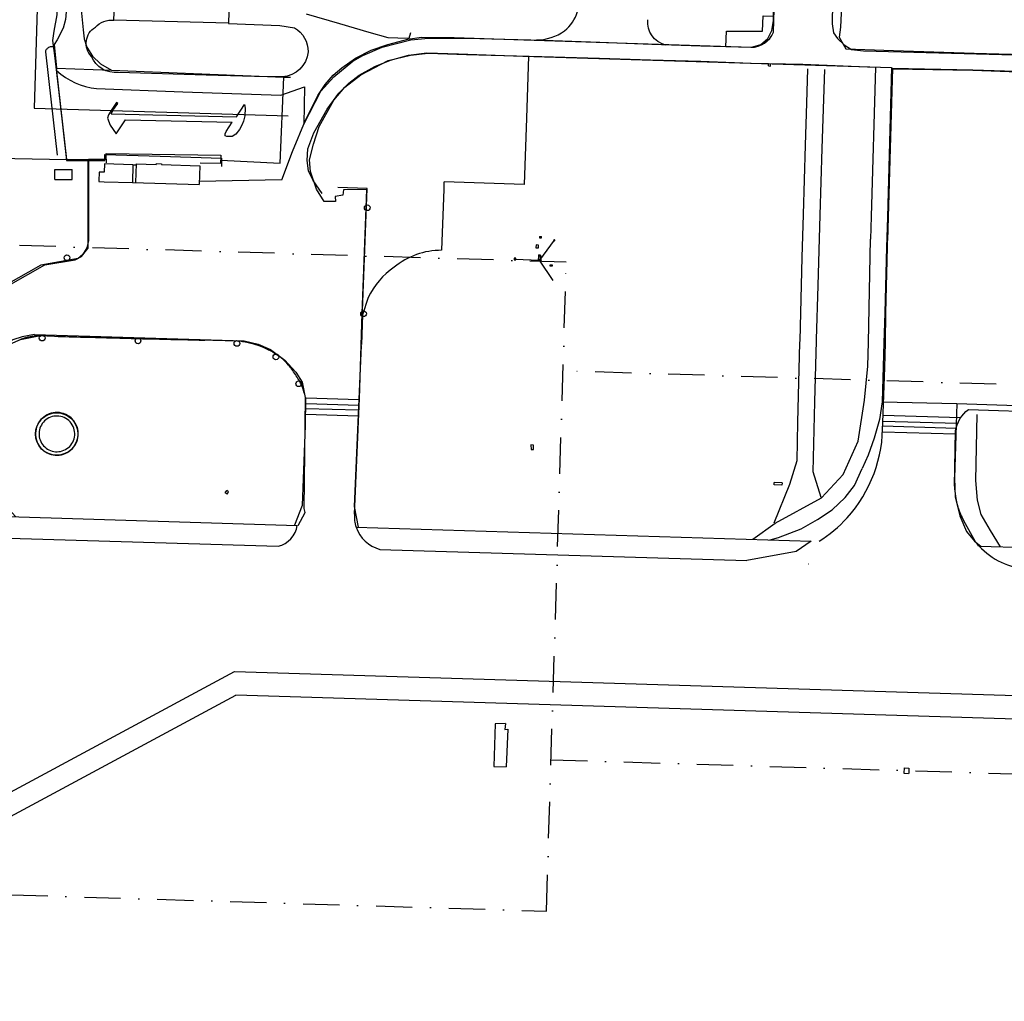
# Model space of a CAD drawing. Header units: metres. Extents: x 19327 to 24000, y 12000 to 18751.
# Tile 3 of 41: x 20072 to 20416, y 15814 to 16157. Entities that reach past the tile are written whole.
import ezdxf

# ---------------------------------------------------------------- set-up
doc = ezdxf.new("R2010")
doc.units = ezdxf.units.M
doc.linetypes.add('DASHDOT', pattern=[25.4, 12.7, -6.35, 0, -6.35])
for name, color, linetype in [('Gos-divisionline', 1, 'CONTINUOUS'), ('Keyplan-sh1$0$101', 254, 'CONTINUOUS'), ('Keyplan-sh1$0$2', 254, 'CONTINUOUS'), ('Keyplan-sh1$0$20-KAVEL', 254, 'CONTINUOUS'), ('Keyplan-sh1$0$703', 254, 'CONTINUOUS'), ('Keyplan-sh1$0$704', 254, 'CONTINUOUS'), ('Keyplan-sh1$0$707', 254, 'CONTINUOUS'), ('Keyplan-sh1$0$708', 254, 'CONTINUOUS'), ('Keyplan-sh1$0$722', 254, 'CONTINUOUS'), ('Keyplan-sh1$0$723', 254, 'CONTINUOUS'), ('Keyplan-sh1$0$725', 254, 'CONTINUOUS'), ('Keyplan-sh1$0$731', 254, 'CONTINUOUS'), ('Keyplan-sh1$0$746', 254, 'CONTINUOUS'), ('Keyplan-sh1$0$748', 254, 'CONTINUOUS'), ('Keyplan-sh1$0$749', 254, 'CONTINUOUS'), ('Keyplan-sh1$0$776', 254, 'CONTINUOUS'), ('Keyplan-sh1$0$777', 254, 'CONTINUOUS'), ('Keyplan-sh1$0$778', 254, 'CONTINUOUS'), ('Keyplan-sh1$0$779', 254, 'CONTINUOUS'), ('Keyplan-sh1$0$780', 254, 'CONTINUOUS'), ('Keyplan-sh1$0$781', 254, 'CONTINUOUS'), ('Keyplan-sh1$0$786', 254, 'CONTINUOUS'), ('Keyplan-sh1$0$NEO', 254, 'CONTINUOUS'), ('Keyplan-sh1$0$New Runway', 2, 'CONTINUOUS'), ('Keyplan-sh1$0$Z', 254, 'CONTINUOUS'), ('Keyplan-sh1$0$Z-demo', 254, 'CONTINUOUS')]:
    doc.layers.add(name, color=color, linetype=linetype)

msp = doc.modelspace()

# ---------------------------------------------------------------- linework, layer by layer
at = {"layer": 'Gos-divisionline', "linetype": 'DASHDOT'}
msp.add_lwpolyline([(19839.85, 15858.02), (20256.25, 15845.3), (20263.18, 16072.16), (19846.79, 16084.87)], close=True, dxfattribs=at)
msp.add_lwpolyline([(20257.87, 15898.24), (20715.17, 15884.28), (20719.32, 16020.16), (20262.02, 16034.13)], dxfattribs=at)
at = {"layer": 'Keyplan-sh1$0$101'}
msp.add_line((20258.27, 16070.72), (20257.6, 16070.73), dxfattribs=at)
for points in [[(20252.78, 16149.85, 0.160716), (20262.56, 16153.07, 0.150779), (20267.1, 16159.77), (20267.85, 16164.01), (20268.2, 16175.92), (20268.86, 16193.66)], [(20152.52, 16163.33), (20145.32, 16163.63), (20145.08, 16155.66), (20163.12, 16154.97), (20168.2, 16154.07, -0.277537), (20172.95, 16145.68, -0.370246), (20163.88, 16136.96), (20154.21, 16137.11), (20137.26, 16137.6), (20106.64, 16138.53, -0.337459), (20097.21, 16144.1, -0.476033), (20098.58, 16154.34, -0.218463), (20105.08, 16156.81), (20105.35, 16164.79), (20093.01, 16163.66), (20088.52, 16163.13, 0.356927), (20085.11, 16158.69), (20084.08, 16152.94), (20083.58, 16149.63), (20085.04, 16139.2, 0.164503), (20099.03, 16132.89), (20129.11, 16131.76), (20163.41, 16130.6)], [(20297.85, 16148.06, -0.368784), (20291.71, 16156.87)], [(20219.61, 16076.33, 0.175011), (20203.03, 16070.39, 0.136186), (20193.98, 16059.78), (20192, 16053.81), (20191.65, 16043.44)]]:
    msp.add_lwpolyline(points, format="xyb", dxfattribs=at)
for points in [[(20172.31, 16159.04), (20183.93, 16155.64), (20194.17, 16152.57), (20200.8, 16150.77), (20204.31, 16150.6), (20208.32, 16150.5), (20208.9, 16152.5)], [(20145.07, 16155.75), (20105.07, 16156.79)], [(20347.48, 16139.73), (20347.1, 16127.75), (20346.68, 16113.05), (20346, 16088.83)], [(20351.96, 16088.64), (20352.61, 16111.89), (20353.56, 16139.54)], [(20220.44, 16100.26), (20220.34, 16097.73), (20219.61, 16076.33)], [(20346, 16088.83), (20345.57, 16073.78), (20344.77, 16044.84)], [(20350.62, 16044.66), (20350.63, 16045.1), (20351.28, 16064.05), (20351.96, 16088.64)], [(20253.87, 16081.12), (20254.5, 16081.11)], [(20253.87, 16081.12), (20253.87, 16080.73), (20254.5, 16080.68), (20254.5, 16081.11)], [(20252.67, 16078.18), (20252.5, 16077.15)], [(20252.5, 16077.15), (20253.47, 16077.15), (20253.49, 16078.1), (20252.67, 16078.18)], [(20253.36, 16072.67), (20254.36, 16072.62), (20254.37, 16073.4), (20254.22, 16073.42), (20254.21, 16074.64), (20253.55, 16074.65), (20253.51, 16073.47), (20253.35, 16073.45)], [(20257.6, 16070.73), (20257.59, 16071.3), (20258.26, 16071.27), (20258.27, 16070.72)], [(20344.77, 16044.84), (20344.75, 16043.98), (20343.97, 16016.26), (20343.72, 16002.77), (20341.2, 15994.39), (20335.7, 15980.88)], [(20352.29, 15989.85), (20349.54, 15998.88), (20350.12, 16023.31), (20350.62, 16044.66)], [(20250.83, 16008.26), (20250.91, 16006.72)], [(20250.91, 16006.72), (20251.76, 16006.72), (20251.72, 16008.23), (20250.83, 16008.26)], [(20338.62, 15994.99), (20338.54, 15994.16), (20335.85, 15994.35), (20335.88, 15995.18)], [(20338.62, 15994.99), (20335.88, 15995.18)]]:
    msp.add_lwpolyline(points, dxfattribs=at)
msp.add_circle((20085.06, 16012.09), 7.44, dxfattribs=at)
at = {"layer": 'Keyplan-sh1$0$2'}
for points, invisible_edges in [([(24000.14, 11999.56), (20300.04, 16419.84), (20292.51, 16414.3), (20280.86, 16405.77)], 9), ([(24000.14, 11999.56), (20280.86, 16405.77), (20270.61, 16399.07), (20256.15, 16391.62)], 9), ([(24000.14, 11999.56), (20256.15, 16391.62), (20250.11, 16387.95), (20224.33, 16366.5)], 9), ([(24000.14, 11999.56), (20224.33, 16366.5), (20201.43, 16349.91), (20161.95, 16321.3)], 11), ([(24000.14, 11999.56), (20161.95, 16321.3), (20152.03, 16314.49), (20129.02, 16300.9)], 9), ([(24000.14, 11999.56), (20129.02, 16300.9), (20104.96, 16286.54), (20070.11, 16263.65)], 9), ([(24000.14, 11999.56), (20070.11, 16263.65), (20002.33, 16217.51), (19969.16, 16194.73)], 9), ([(24000.14, 11999.56), (19969.16, 16194.73), (19935.28, 16171.41), (19900.65, 16148.63)], 9), ([(24000.14, 11999.56), (19900.65, 16148.63), (19863.18, 16114.46), (19837.83, 16091.36)], 9), ([(23900.19, 12002.61), (19737.88, 16094.41), (19720.73, 16078.86), (19711.95, 16070.37)], 9), ([(24000.14, 11999.56), (19811.91, 16067.32), (19773.07, 16029.64), (19755.38, 16012.47)], 9), ([(24000.14, 11999.56), (19755.38, 16012.47), (19741.41, 15999.45), (19722.45, 15981.11)], 9), ([(24000.14, 11999.56), (19722.45, 15981.11), (19698.29, 15957.36), (19683.83, 15941.38)], 9), ([(24000.14, 11999.56), (19683.83, 15941.38), (19674.12, 15929.94), (19665.06, 15919.57)], 9), ([(24000.14, 11999.56), (19665.06, 15919.57), (19653.68, 15906.83), (19619.02, 15859.41)], 9), ([(24000.14, 11999.56), (19619.02, 15859.41), (19603.16, 15835.23), (19600.14, 15830.82)], 9)]:
    msp.add_3dface(points, dxfattribs=dict(at, invisible_edges=invisible_edges))
at = {"layer": 'Keyplan-sh1$0$20-KAVEL'}
for p, q in [((20079.78, 16211.94), (20077.15, 16126.06)), ((20077.15, 16126.06), (20165.95, 16123.35)), ((19923.18, 16111.29), (20088.61, 16108.07))]:
    msp.add_line(p, q, dxfattribs=at)
at = {"layer": 'Keyplan-sh1$0$703'}
msp.add_circle((20253.79, 16072.91), 0.15, dxfattribs=at)
at = {"layer": 'Keyplan-sh1$0$704'}
for points in [[(20238.28, 15910.81), (20237.83, 15895.89)], [(20241.91, 15910.86), (20238.28, 15910.81)], [(20241.91, 15910.86), (20241.66, 15908.83)], [(20241.66, 15908.83), (20242.81, 15908.86)], [(20242.81, 15908.86), (20242.12, 15895.76)], [(20237.83, 15895.89), (20242.12, 15895.76)]]:
    msp.add_lwpolyline(points, dxfattribs=at)
at = {"layer": 'Keyplan-sh1$0$707'}
for points in [[(20377.21, 16139.96), (20405.34, 16139.44)], [(20377.21, 16139.82), (20405.33, 16139.3)], [(20405.33, 16139.3), (20427.53, 16138.53)], [(20405.34, 16139.44), (20427.54, 16138.67)]]:
    msp.add_lwpolyline(points, dxfattribs=at)
at = {"layer": 'Keyplan-sh1$0$708'}
for points in [[(20245.02, 16073.53), (20245, 16073.03)], [(20245, 16073.03), (20245.5, 16073.02)], [(20245.52, 16073.52), (20245.02, 16073.53)], [(20245.5, 16073.02), (20245.52, 16073.52)], [(20253.35, 16073.43), (20253.33, 16072.67)], [(20254.31, 16072.64), (20253.33, 16072.67)], [(20253.49, 16073.43), (20253.35, 16073.43)], [(20253.53, 16074.68), (20253.49, 16073.43)], [(20253.53, 16074.68), (20254.23, 16074.66)], [(20254.23, 16074.66), (20254.18, 16073.43)], [(20254.34, 16073.42), (20254.18, 16073.43)], [(20254.34, 16073.42), (20254.31, 16072.64)]]:
    msp.add_lwpolyline(points, dxfattribs=at)
at = {"layer": 'Keyplan-sh1$0$722'}
msp.add_lwpolyline([(20347.81, 15966.76), (20347.94, 15966.75)], dxfattribs=at)
at = {"layer": 'Keyplan-sh1$0$723'}
for centre in [(20193.62, 16091.21), (20088.67, 16073.71), (20192.32, 16054.14), (20079.99, 16045.63), (20113.49, 16044.68), (20148.07, 16043.77), (20161.7, 16039.04), (20169.67, 16029.65)]:
    msp.add_circle(centre, 1, dxfattribs=at)
at = {"layer": 'Keyplan-sh1$0$725'}
for points in [[(20345.86, 16141.38), (20371.31, 16140.38)], [(20371.31, 16140.38), (20369.8, 16088.1)], [(20377.21, 16139.96), (20375.71, 16087.92)], [(20095.92, 16107.7), (20095.92, 16076.93)], [(20369.8, 16088.1), (20369.57, 16080.17)], [(20375.71, 16087.92), (20375.48, 16079.75)], [(20259.24, 16080.09), (20258.73, 16079.6)], [(20258.75, 16080.11), (20259.22, 16079.57)], [(20368.81, 16044.11), (20369.57, 16080.17)], [(20375.43, 16077.42), (20375.48, 16079.75)], [(20374.94, 16054.43), (20375.43, 16077.42)], [(20374.72, 16043.93), (20374.94, 16054.43)], [(20328.36, 15975.29), (20336.24, 15980.89), (20352.42, 15989.84), (20359.98, 15997.9), (20365.25, 16009.56), (20367.46, 16023.96), (20368.64, 16035.8), (20368.81, 16044.11)], [(20373.75, 16016.06), (20373.78, 16016.14), (20374.54, 16035.38), (20374.72, 16043.93)], [(20414.98, 15972.65), (20411.51, 15978.32), (20408.26, 15983.96), (20406.88, 15989.01), (20406.32, 15995.9), (20406.75, 16018.95)], [(20381.25, 15895.38), (20381.12, 15893.54)], [(20381.12, 15893.54), (20382.86, 15893.44)], [(20381.25, 15895.38), (20381.14, 15893.54)], [(20381.25, 15895.38), (20382.98, 15895.27)], [(20382.98, 15895.27), (20382.87, 15893.44)]]:
    msp.add_lwpolyline(points, dxfattribs=at)
for points in [[(20398.85, 15993.85), (20399.28, 16013.2, -0.188378), (20403.74, 16020.68)], [(20351.54, 15974.58, 0.067633), (20361.36, 15982.78, 0.190568), (20373.78, 16016.14)]]:
    msp.add_lwpolyline(points, format="xyb", dxfattribs=at)
at = {"layer": 'Keyplan-sh1$0$731'}
for points in [[(20119.8, 16106.63), (20119.79, 16106.33)], [(20119.8, 16106.63), (20121.75, 16106.54)], [(20084.39, 16104.55), (20090.46, 16104.58)], [(20084.4, 16101.02), (20084.39, 16104.55)], [(20090.48, 16101.05), (20090.46, 16104.58)], [(20099.89, 16103.67), (20099.84, 16100.58)], [(20101.72, 16103.67), (20099.89, 16103.67)], [(20101.81, 16106.51), (20101.72, 16103.67)], [(20111.66, 16106.18), (20101.81, 16106.51)], [(20111.66, 16106.18), (20111.52, 16100.03)], [(20111.66, 16106.18), (20112.82, 16106.18)], [(20112.82, 16106.55), (20112.62, 16100.05)], [(20112.82, 16106.55), (20119.79, 16106.33)], [(20121.75, 16106.54), (20121.74, 16106.27)], [(20121.74, 16106.27), (20135.09, 16105.86)], [(20135.09, 16105.86), (20134.89, 16099.35)], [(20084.4, 16101.02), (20090.48, 16101.05)], [(20099.84, 16100.58), (20099.83, 16100.35)], [(20099.83, 16100.35), (20101.67, 16100.27)], [(20101.67, 16100.27), (20111.52, 16100.03)], [(20111.52, 16100.08), (20134.89, 16099.35)]]:
    msp.add_lwpolyline(points, dxfattribs=at)
at = {"layer": 'Keyplan-sh1$0$746'}
for points in [[(20081.32, 16146.32, 0.057209), (20081.1, 16145.75)], [(20081.59, 16146.68, 0.078449), (20081.32, 16146.32)], [(20081.99, 16147, 0.040992), (20081.59, 16146.68)], [(20082.53, 16147.32, 0.033434), (20081.99, 16147)], [(20083.14, 16147.5, 0.094311), (20082.53, 16147.32)], [(20083.96, 16147.46, 0.071477), (20083.14, 16147.5)]]:
    msp.add_lwpolyline(points, format="xyb", dxfattribs=at)
for points in [[(20081.1, 16145.75), (20083.14, 16128.07)], [(20083.96, 16147.46), (20086.21, 16128.41)], [(20083.14, 16128.07), (20085.23, 16109.58)], [(20086.21, 16128.41), (20088.54, 16107.69)], [(20088.54, 16107.69), (20101.86, 16107.71)], [(20101.86, 16107.71), (20101.95, 16109.77)], [(20101.95, 16109.77), (20121.24, 16109.21)], [(20121.24, 16109.21), (20142.7, 16108.48)], [(20142.7, 16108.48), (20142.69, 16105.65)]]:
    msp.add_lwpolyline(points, dxfattribs=at)
at = {"layer": 'Keyplan-sh1$0$748'}
for p, q in [((20190.73, 16024.08), (20172.26, 16024.64)), ((20190.64, 16022.08), (20172.24, 16022.64)), ((20401.01, 16017.7), (20373.94, 16018.52)), ((20399.99, 16015.73), (20373.86, 16016.52))]:
    msp.add_line(p, q, dxfattribs=at)
at = {"layer": 'Keyplan-sh1$0$748', "ltscale": 7500}
for p, q in [((20190.57, 16020.38), (20172.21, 16020.91)), ((20190.48, 16018.38), (20172.19, 16018.91)), ((20399.45, 16014.05), (20373.79, 16014.79)), ((20399.25, 16012.06), (20373.66, 16012.8))]:
    msp.add_line(p, q, dxfattribs=at)
at = {"layer": 'Keyplan-sh1$0$749'}
for points in [[(20335.57, 16152.62), (20336.1, 16168.6)], [(20359.46, 16164.19), (20359, 16154.33)], [(20359, 16154.33), (20358.59, 16150.84)], [(20358.59, 16150.84), (20360.91, 16146.71)], [(20360.91, 16146.71), (20377.52, 16146.15)], [(20377.52, 16146.15), (20405.76, 16145.25)], [(20405.76, 16145.25), (20427.43, 16144.61)]]:
    msp.add_lwpolyline(points, dxfattribs=at)
msp.add_lwpolyline([(20327.73, 16147.3, 0.310893), (20335.57, 16152.62)], format="xyb", dxfattribs=at)
at = {"layer": 'Keyplan-sh1$0$776'}
for points in [[(20333.86, 16140.78), (20333.9, 16141.47)], [(20334.58, 16140.74), (20334.62, 16141.42)], [(20333.86, 16140.78), (20334.58, 16140.74)]]:
    msp.add_lwpolyline(points, dxfattribs=at)
at = {"layer": 'Keyplan-sh1$0$777'}
for points in [[(20143.98, 15991.54), (20144.54, 15992.35)], [(20144.62, 15991.1), (20143.98, 15991.54)], [(20145.18, 15991.91), (20144.54, 15992.35)], [(20144.62, 15991.1), (20145.18, 15991.91)]]:
    msp.add_lwpolyline(points, dxfattribs=at)
at = {"layer": 'Keyplan-sh1$0$778'}
for points in [[(20198.81, 16147.38), (20208.83, 16149.93)], [(20208.83, 16149.93), (20215.02, 16150.44)], [(20215.02, 16150.44), (20221.2, 16150.51)], [(20221.2, 16150.51), (20228.72, 16150.45)], [(20228.72, 16150.45), (20237.22, 16150.25)], [(20237.22, 16150.25), (20255.29, 16149.73)], [(20255.29, 16149.73), (20274.96, 16149.05)], [(20274.96, 16149.05), (20293.06, 16148.37)], [(20293.06, 16148.37), (20310.23, 16147.81)], [(20188.58, 16142.44), (20192.05, 16144.47)], [(20192.05, 16144.47), (20198.81, 16147.38)], [(20200.98, 16142.62), (20208.74, 16144.58)], [(20208.74, 16144.58), (20214.91, 16145.22)], [(20214.91, 16145.22), (20228.33, 16144.83)], [(20228.33, 16144.83), (20236.97, 16144.54)], [(20236.97, 16144.54), (20254.67, 16144.09)], [(20310.23, 16147.81), (20327.73, 16147.3)], [(20181.9, 16136.92), (20188.58, 16142.44)], [(20191.38, 16137.72), (20200.98, 16142.62)], [(20254.67, 16144.09), (20274.76, 16143.44)], [(20274.76, 16143.44), (20292.6, 16142.92)], [(20292.6, 16142.92), (20310.19, 16142.44)], [(20310.19, 16142.44), (20327.79, 16141.78)], [(20327.79, 16141.78), (20345.86, 16141.38)], [(20185.78, 16133.38), (20191.38, 16137.72)], [(20177.37, 16131.99), (20181.9, 16136.92)], [(20171.5, 16120.37), (20177.37, 16131.99)], [(20181.91, 16128.81), (20185.78, 16133.38)], [(20176.87, 16119.65), (20181.91, 16128.81)], [(20173.48, 16107.97), (20174.78, 16113.37)], [(20173.73, 16103.86), (20173.48, 16107.97)], [(20175.88, 16097.66), (20173.73, 16103.86)], [(20178.6, 16093.4), (20175.88, 16097.66)], [(20185.28, 16097.48), (20185.07, 16095.62)], [(20193.45, 16097.57), (20185.28, 16097.48)], [(20182.49, 16093.43), (20178.6, 16093.4)], [(20185.07, 16095.62), (20182.46, 16095.17)], [(20182.46, 16095.17), (20182.49, 16093.43)]]:
    msp.add_lwpolyline(points, dxfattribs=at)
for points in [[(20398.85, 15993.85, 0.022774), (20399.19, 15990.31)], [(20399.19, 15990.31, 0.031073), (20399.72, 15987.75)], [(20399.72, 15987.75, 0.046389), (20401.55, 15982.9)], [(20401.55, 15982.9, 0.02518), (20406.14, 15974.55)], [(20406.14, 15974.55, 0.027111), (20407.3, 15972.88, 0.027111)]]:
    msp.add_lwpolyline(points, format="xyb", dxfattribs=at)
at = {"layer": 'Keyplan-sh1$0$779'}
for points in [[(20163.41, 16130.6), (20171.71, 16133.44)], [(20171.71, 16133.44), (20171.5, 16120.37)], [(20174.78, 16113.37), (20176.87, 16119.65)], [(20193.19, 16091.2), (20193.45, 16097.57)], [(20191.86, 16054.2), (20193.19, 16091.2)], [(20093.7, 16074.21), (20095.92, 16076.93)], [(20080.91, 16071.23), (20091.49, 16072.94)], [(20091.49, 16072.94), (20093.7, 16074.21)], [(20062.98, 16061.13), (20080.91, 16071.23)], [(20190.9, 16024.5), (20191.86, 16054.2)], [(20066.25, 16042.45), (20072.47, 16045.16)], [(20072.47, 16045.16), (20078.81, 16046.44)], [(20171.55, 15986.07), (20172.07, 16025.01)], [(20189.15, 15984.11), (20190.9, 16024.5)], [(20169.5, 15980.14), (20171.97, 15984.6)], [(20171.97, 15984.6), (20171.55, 15986.07)]]:
    msp.add_lwpolyline(points, dxfattribs=at)
for points in [[(20074.2, 16045.71, 0.017318), (20072.14, 16045.05)], [(20075.78, 16046.08, 0.02316), (20074.2, 16045.71)], [(20077.69, 16046.35, 0.020938), (20075.78, 16046.08)], [(20079.07, 16046.4, 0.029118), (20077.69, 16046.35)], [(20084.26, 16046.28, 0.003108), (20079.07, 16046.4)], [(20084.26, 16046.28, 0.000773), (20105.13, 16045.68)], [(20105.13, 16045.68, 0.001227), (20136.87, 16044.91)], [(20148.2, 16044.58, 0.003437), (20136.87, 16044.91)], [(20149.99, 16044.38, 0.037625), (20148.2, 16044.58)], [(20153.93, 16043.5, 0.016791), (20149.99, 16044.38)], [(20156.95, 16042.48, 0.035694), (20153.93, 16043.5)], [(20160.45, 16040.77, 0.029333), (20156.95, 16042.48)], [(20163.53, 16038.68, 0.041507), (20160.45, 16040.77)], [(20166.13, 16036.18, 0.042811), (20163.53, 16038.68)], [(20167.27, 16034.73, 0.029346), (20166.13, 16036.18)], [(20169.69, 16031.01, 0.012182), (20167.27, 16034.73)], [(20170.83, 16028.74, 0.044241), (20169.69, 16031.01)], [(20172.07, 16025.01, 0.02859), (20170.83, 16028.74)], [(20189.15, 15984.11, 0.09388), (20189.69, 15979.53, 0.09388)]]:
    msp.add_lwpolyline(points, format="xyb", dxfattribs=at)
at = {"layer": 'Keyplan-sh1$0$780'}
for points in [[(20080.54, 16018.03, 0.197793), (20077.74, 16013.09)], [(20086.01, 16019.56, 0.197849), (20080.54, 16018.03)], [(20085.87, 16018.35, 0.197849), (20081.29, 16017.07)], [(20090.15, 16015.86, 0.207777), (20085.87, 16018.35)], [(20091.14, 16016.58, 0.207777), (20086.01, 16019.56)], [(20081.29, 16017.07, 0.197911), (20078.95, 16012.94)], [(20091.27, 16011, 0.207204), (20090.15, 16015.86)], [(20092.47, 16010.78, 0.207204), (20091.14, 16016.58)], [(20077.74, 16013.09, 0.192542), (20079.11, 16007.73)], [(20078.95, 16012.94, 0.19266), (20080.09, 16008.45)], [(20088.67, 16006.99, 0.198132), (20091.27, 16011)], [(20089.36, 16005.99, 0.198132), (20092.47, 16010.78)], [(20079.11, 16007.73, 0.192595), (20083.8, 16004.79)], [(20080.09, 16008.45, 0.192595), (20084.02, 16005.99)], [(20084.02, 16005.99, 0.198664), (20088.67, 16006.99)], [(20083.8, 16004.79, 0.198664), (20089.36, 16005.99)]]:
    msp.add_lwpolyline(points, format="xyb", dxfattribs=at)
at = {"layer": 'Keyplan-sh1$0$781'}
msp.add_lwpolyline([(20403.74, 16020.68), (20431.88, 16019.76)], dxfattribs=at)
at = {"layer": 'Keyplan-sh1$0$786'}
for points in [[(20258.99, 16079.84), (20253.79, 16072.91)], [(20245.26, 16073.27), (20253.79, 16072.91)], [(20258.55, 16065.75), (20253.79, 16072.91)]]:
    msp.add_lwpolyline(points, dxfattribs=at)
at = {"layer": 'Keyplan-sh1$0$NEO'}
for points in [[(20318.91, 16147.49), (20319.16, 16152.99), (20331.76, 16152.91), (20331.96, 16158.32), (20335.89, 16158.16)], [(20249.97, 16144.22), (20249.23, 16122.49), (20248.52, 16099.34), (20220.45, 16100.26)]]:
    msp.add_lwpolyline(points, dxfattribs=at)
at = {"layer": 'Keyplan-sh1$0$New Runway'}
for p, q in [((20056.08, 15983.6), (20169.12, 15980.15)), ((20189.69, 15979.53), (20348.78, 15974.67)), ((20063.4, 15975.88), (20162.52, 15972.85)), ((20348.78, 15974.67), (20343.5, 15971.03)), ((20407.52, 15972.88), (20547.65, 15968.6)), ((20197.99, 15971.77), (20326.35, 15967.85)), ((20343.5, 15971.03), (20326.35, 15967.85)), ((20034.93, 15868.7), (20147.22, 15929.03)), ((20147.22, 15929.03), (23037.1, 15840.81)), ((20036.71, 15861.14), (20147.71, 15920.78)), ((23036.85, 15832.58), (20147.71, 15920.78))]:
    msp.add_line(p, q, dxfattribs=at)
for centre, radius, start, end in [((20160.57, 15981.24), 8.61, 283.0704, 352.7389), ((20201.36, 15983.69), 12.39, 199.6464, 254.2058), ((20426.04, 15990.1), 25.29, 222.9027, 266.1956)]:
    msp.add_arc(centre, radius, start, end, dxfattribs=at)
at = {"layer": 'Keyplan-sh1$0$Z'}
for p, q in [((20248.31, 16149.9), (20327.97, 16147.37)), ((20367.07, 16146.02), (20427.16, 16144.51)), ((20247.96, 16144.23), (20376.89, 16140.19)), ((20088.61, 16108.07), (20085.03, 16140.05)), ((20085.03, 16140.05), (20104.23, 16139.29)), ((20104.23, 16139.29), (20164.43, 16136.81)), ((20376.89, 16140.19), (20375.42, 16087.93)), ((20164.43, 16136.81), (20166.81, 16136.81)), ((20104.08, 16123.98), (20147.95, 16123.03)), ((20088.61, 16108.07), (20096.15, 16108.2)), ((20096.15, 16108.2), (20102.38, 16108.15)), ((20102.38, 16108.15), (20102.34, 16106.9)), ((20163.76, 16100.9), (20134.86, 16100.37)), ((20375.42, 16087.93), (20375.12, 16077.43)), ((20375.12, 16077.43), (20374.48, 16054.44)), ((20374.48, 16054.44), (20374.18, 16043.95)), ((20077.33, 16046.93), (20150.59, 16044.64)), ((20191.53, 16043.07), (20189.01, 15986.73)), ((20374.18, 16043.95), (20373.6, 16023.4)), ((20399.68, 16022.79), (20559.67, 16017.54))]:
    msp.add_line(p, q, dxfattribs=at)
for points in [[(20085.25, 16187.95), (20088.37, 16159.7), (20088.15, 16157), (20087.29, 16153.98), (20085.24, 16149.87), (20084.16, 16148.26), (20085.03, 16140.05)], [(20327.97, 16147.37), (20331.15, 16148.29), (20333.63, 16150.34), (20335.03, 16153.15), (20335.57, 16156.71), (20335.89, 16170.75)], [(20356.31, 16170.47), (20356.07, 16155.52), (20356.61, 16152.39), (20358.01, 16150.34), (20360.28, 16148.18), (20362.86, 16146.56), (20367.07, 16146.02)], [(20093.66, 16160.35), (20094.3, 16153.44), (20094.73, 16150.31), (20095.6, 16147.39), (20097.54, 16144.15), (20100.34, 16141.56), (20104.23, 16139.29)], [(20163.76, 16100.9), (20167.53, 16110.84), (20172.07, 16121.85), (20176.38, 16130.49), (20178.86, 16134.26), (20181.67, 16137.5), (20184.69, 16140.09), (20189.54, 16143.44), (20194.94, 16146.25), (20200.76, 16148.3), (20207.77, 16150.14), (20212.63, 16150.78), (20223.96, 16150.68), (20248.31, 16149.9)], [(20177.85, 16096.18), (20174.66, 16100.69), (20173.14, 16104.14), (20172.61, 16107.7), (20172.82, 16111.81), (20174.98, 16117.42), (20179.62, 16125.63), (20183.72, 16131.24), (20187.17, 16134.7), (20190.84, 16137.5), (20196.23, 16140.63), (20201.73, 16142.79), (20207.99, 16144.52), (20214.43, 16145.32), (20225.57, 16145.06), (20247.96, 16144.23)], [(20142.5, 16107.79), (20163.16, 16106.84), (20164.43, 16136.81)], [(20104.08, 16123.98), (20104.87, 16125.52), (20106.41, 16127.7), (20105.98, 16128.01), (20104.34, 16125.52), (20103.23, 16123.72), (20102.86, 16122.5), (20103.81, 16120.12), (20105.88, 16117.09), (20109.11, 16121.97), (20146.42, 16121.07)], [(20147.95, 16123.03), (20150.66, 16127.27), (20150.97, 16126.05), (20150.87, 16123.35), (20150.39, 16121.49), (20149.76, 16120.06), (20148.91, 16118.53), (20147.69, 16116.94), (20146.42, 16116.09), (20144.51, 16116.09), (20143.93, 16116.3), (20143.93, 16117.09), (20144.25, 16117.89), (20146.42, 16121.07)], [(20102.38, 16108.15), (20102.34, 16110.18), (20142.39, 16109.54), (20142.5, 16107.79)], [(20096.15, 16108.2), (20096.13, 16079.75), (20095.59, 16077.16), (20094.08, 16074.68), (20092.57, 16073.49), (20079.51, 16071.11), (20038.73, 16048.09)], [(20135.19, 16106.94), (20142.5, 16106.73), (20142.5, 16107.79)], [(20191.53, 16043.07), (20193.59, 16097.89), (20183.34, 16098.32)], [(20077.33, 16046.93), (20073.01, 16046.07), (20069.78, 16044.99), (20032.99, 16023.94), (20070.77, 15983.16)], [(20150.59, 16044.64), (20155.44, 16043.56), (20159.76, 16041.61), (20164.83, 16037.94), (20168.6, 16033.73), (20170.87, 16030.28), (20172.06, 16024.23), (20171.95, 16015.05), (20170.87, 15987.1)], [(20373.6, 16023.4), (20372.64, 16017.12), (20370.81, 16010.64), (20368.65, 16004.7), (20366.6, 16000.06)], [(20399.68, 16022.79), (20398.84, 15996.71), (20399.16, 15989.98), (20400.73, 15983.46), (20403.04, 15977.99), (20405.88, 15974.63), (20408.09, 15972.86)], [(20334.43, 15975.11), (20337.36, 15975.91), (20345.34, 15978.93), (20350.95, 15982.17), (20356.13, 15985.62), (20360.66, 15989.94), (20363.89, 15994.04), (20366.6, 16000.06)], [(20170.87, 15987.1), (20168.16, 15980.18)], [(20189.01, 15986.73), (20190.49, 15979.5)]]:
    msp.add_lwpolyline(points, dxfattribs=at)
at = {"layer": 'Keyplan-sh1$0$Z-demo'}
msp.add_line((20373.6, 16023.4), (20399.68, 16022.79), dxfattribs=at)

doc.saveas('drawing.dxf')
